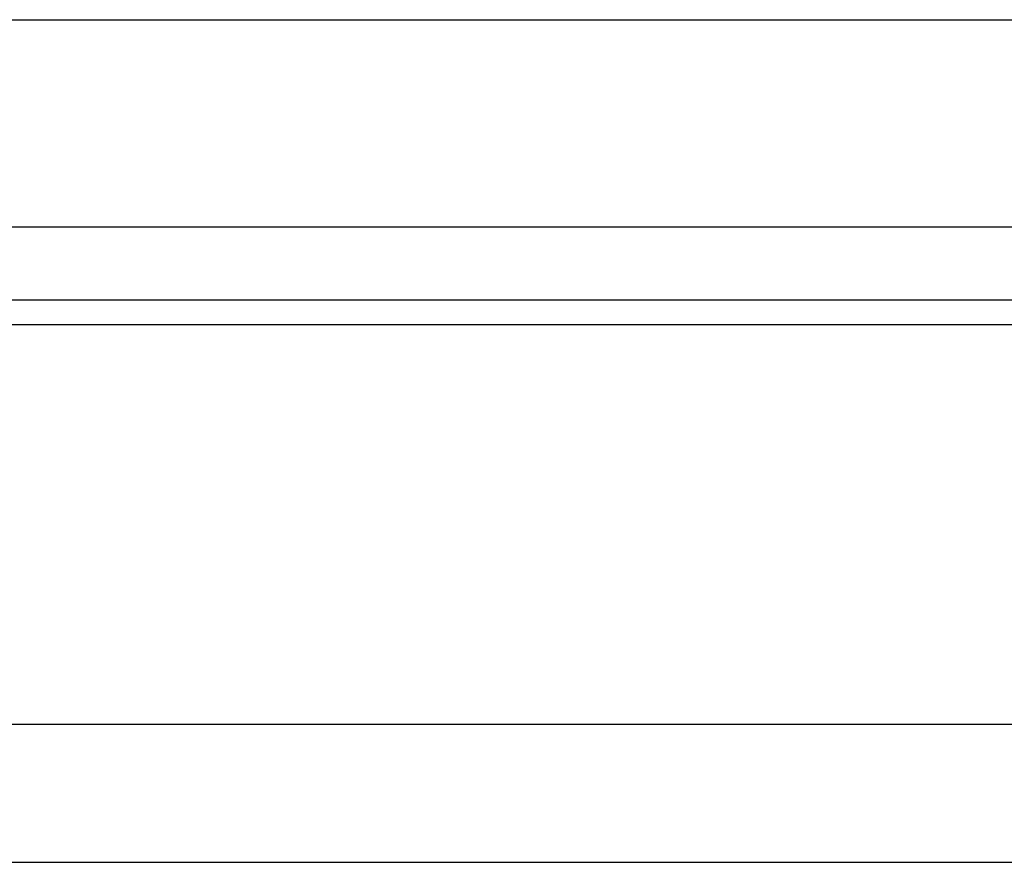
# Model space of a CAD drawing. Header units: millimetres. Extents: x 8 to 287, y -34 to 54.
# Tile 32 of 51: x 212 to 219, y -21 to -15. Entities that reach past the tile are written whole.
import ezdxf

# ---------------------------------------------------------------- set-up
doc = ezdxf.new("R2010")
doc.units = ezdxf.units.MM
doc.header["$LTSCALE"] = 0.15
doc.layers.add('OUT', color=3, linetype='CONTINUOUS')

msp = doc.modelspace()

# ---------------------------------------------------------------- linework, layer by layer
at = {"layer": 'OUT', "color": 0, "linetype": 'Continuous'}
msp.add_line((173.4439, -14.921), (251.4439, -14.921), dxfattribs=at)
at = {"layer": 'OUT', "color": 0}
for p, q in [((173.4439, -16.421), (251.4439, -16.421)), ((137.7591, -16.9478), (279.1491, -16.9478)), ((137.7543, -17.1278), (279.1491, -17.1278)), ((137.1912, -20.021), (279.1491, -20.021)), ((103.0391, -21.021), (279.1491, -21.021))]:
    msp.add_line(p, q, dxfattribs=at)

doc.saveas('drawing.dxf')
